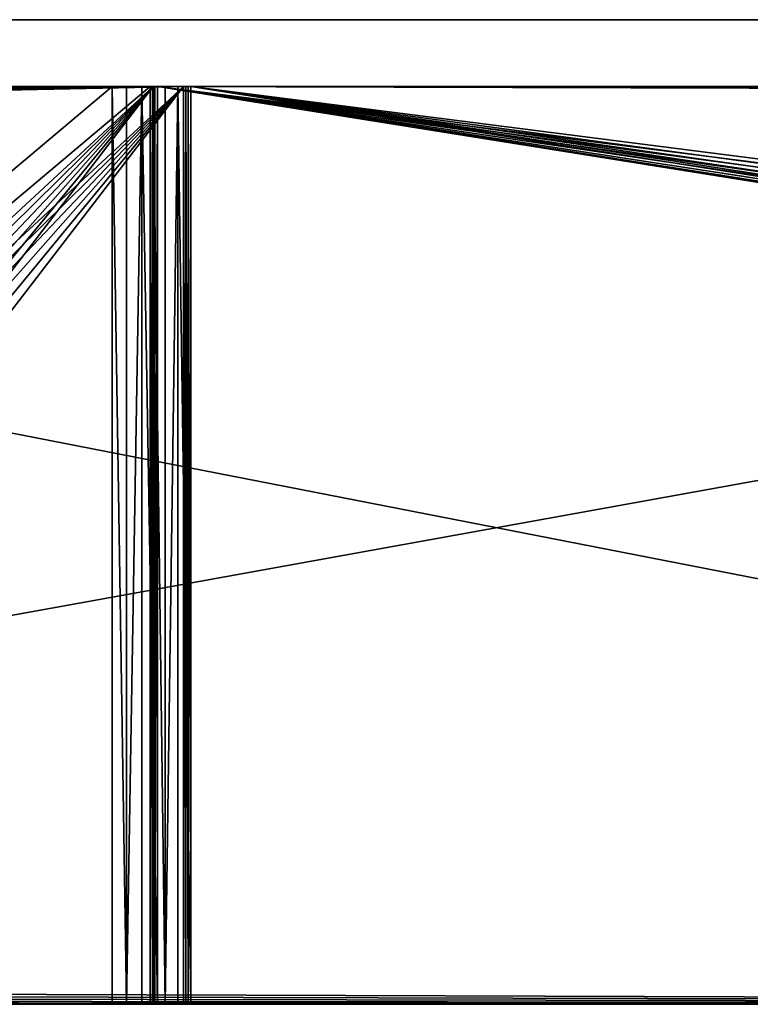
# Model space of a CAD drawing. Extents: x -49 to 1229, y -1056 to 1083.
# Tile 127 of 146: x 778 to 822, y 705 to 764. Entities that reach past the tile are written whole.
import ezdxf

# ---------------------------------------------------------------- set-up
doc = ezdxf.new("R2010")
doc.units = 0
doc.header["$LTSCALE"] = 25.4
doc.layers.get('0').update_dxf_attribs({"color": 13, "linetype": 'CONTINUOUS'})
doc.layers.add('STEEL', color=32, linetype='CONTINUOUS')
doc.layers.add('WOOD', color=32, linetype='CONTINUOUS')

# ---------------------------------------------------------------- blocks, each defined once
blk = doc.blocks.new('LVI293_01_02_05')
at = {"color": 0}
for p, q in [((272.478, 0.109, -2.539), (320.2, 24.425, -2.539)), ((272.478, 0.109, -2.539), (320.2, 24.425, -2.539)), ((322.016, 20.86, -2.539), (274.294, -3.455, -2.539)), ((322.016, 20.86, -2.539), (274.294, -3.455, -2.539)), ((312.181, 20.339, -57.539), (272.478, 0.109, -57.539)), ((312.181, 20.339, -57.539), (272.478, 0.109, -57.539)), ((274.294, -3.455, -57.539), (313.997, 16.775, -57.539)), ((274.294, -3.455, -57.539), (313.997, 16.775, -57.539)), ((-79.736, 0, -2.539), (272.024, 0, -2.539)), ((-79.736, 0, -2.539), (272.024, 0, -2.539)), ((272.024, 0, -57.539), (-70.736, 0, -57.539)), ((272.024, 0, -57.539), (-70.736, 0, -57.539)), ((272.181, 0.012, -2.539), (272.024, 0, -2.539)), ((272.024, 0, -57.539), (272.181, 0.012, -57.539)), ((272.024, 0, -2.539), (272.181, 0.012, -57.539)), ((272.024, 0, -57.539), (272.181, 0.012, -57.539)), ((272.024, 0, -2.539), (272.181, 0.012, -57.539)), ((272.181, 0.012, -2.539), (272.024, 0, -2.539)), ((272.024, 0, -2.539), (272.024, 0, -57.539)), ((272.024, 0, -57.539), (272.024, -4, -57.539)), ((272.024, -4, -2.539), (272.024, 0, -2.539)), ((272.024, -4, -2.539), (272.024, 0, -2.539)), ((272.024, 0, -57.539), (272.024, -4, -57.539)), ((272.024, 0, -2.539), (272.024, 0, -57.539)), ((272.333, 0.049, -2.539), (272.181, 0.012, -2.539)), ((272.181, 0.012, -57.539), (272.333, 0.049, -57.539)), ((272.333, 0.049, -2.539), (272.181, 0.012, -2.539)), ((272.333, 0.049, -2.539), (272.181, 0.012, -57.539)), ((272.181, 0.012, -57.539), (272.333, 0.049, -57.539)), ((272.333, 0.049, -2.539), (272.181, 0.012, -57.539)), ((272.181, 0.012, -2.539), (272.181, 0.012, -57.539)), ((272.181, 0.012, -2.539), (272.181, 0.012, -57.539)), ((272.478, 0.109, -2.539), (272.333, 0.049, -2.539)), ((272.333, 0.049, -57.539), (272.478, 0.109, -57.539)), ((272.478, 0.109, -57.539), (272.333, 0.049, -2.539)), ((272.478, 0.109, -2.539), (272.333, 0.049, -2.539)), ((272.478, 0.109, -57.539), (272.333, 0.049, -2.539)), ((272.333, 0.049, -57.539), (272.478, 0.109, -57.539)), ((272.333, 0.049, -57.539), (272.333, 0.049, -2.539)), ((272.333, 0.049, -57.539), (272.333, 0.049, -2.539)), ((272.478, 0.109, -57.539), (272.478, 0.109, -2.539)), ((274.294, -3.455, -2.539), (272.478, 0.109, -2.539)), ((272.478, 0.109, -57.539), (274.294, -3.455, -57.539)), ((272.478, 0.109, -57.539), (272.478, 0.109, -2.539)), ((274.294, -3.455, -2.539), (272.478, 0.109, -2.539)), ((272.478, 0.109, -57.539), (274.294, -3.455, -57.539)), ((273.569, -3.755, -2.539), (274.294, -3.455, -2.539)), ((274.294, -3.455, -57.539), (273.569, -3.755, -57.539)), ((274.294, -3.455, -2.539), (273.569, -3.755, -57.539)), ((274.294, -3.455, -57.539), (273.569, -3.755, -57.539)), ((274.294, -3.455, -2.539), (273.569, -3.755, -57.539)), ((273.569, -3.755, -2.539), (274.294, -3.455, -2.539)), ((274.294, -3.455, -2.539), (274.294, -3.455, -57.539)), ((274.294, -3.455, -2.539), (274.294, -3.455, -57.539)), ((272.024, -4, -2.539), (-79.736, -4, -2.539)), ((272.024, -4, -2.539), (-79.736, -4, -2.539)), ((-70.736, -4, -57.539), (272.024, -4, -57.539)), ((-70.736, -4, -57.539), (272.024, -4, -57.539)), ((272.024, -4, -2.539), (272.806, -3.938, -2.539)), ((272.806, -3.938, -57.539), (272.024, -4, -57.539)), ((272.024, -4, -57.539), (272.806, -3.938, -2.539)), ((272.024, -4, -2.539), (272.806, -3.938, -2.539)), ((272.024, -4, -57.539), (272.806, -3.938, -2.539)), ((272.806, -3.938, -57.539), (272.024, -4, -57.539)), ((272.024, -4, -57.539), (272.024, -4, -2.539)), ((272.024, -4, -57.539), (272.024, -4, -2.539)), ((272.806, -3.938, -2.539), (273.569, -3.755, -2.539)), ((273.569, -3.755, -57.539), (272.806, -3.938, -57.539)), ((273.569, -3.755, -57.539), (272.806, -3.938, -57.539)), ((273.569, -3.755, -57.539), (272.806, -3.938, -2.539)), ((272.806, -3.938, -2.539), (273.569, -3.755, -2.539)), ((273.569, -3.755, -57.539), (272.806, -3.938, -2.539)), ((272.806, -3.938, -57.539), (272.806, -3.938, -2.539)), ((272.806, -3.938, -57.539), (272.806, -3.938, -2.539)), ((273.569, -3.755, -2.539), (273.569, -3.755, -57.539)), ((273.569, -3.755, -2.539), (273.569, -3.755, -57.539))]:
    blk.add_line(p, q, dxfattribs=at)
at = {"color": 254}
mesh = blk.add_polyface(dxfattribs=at)
corners = [(272.478, 0.109, -57.539), (314.487, 21.514, -57.199), (312.181, 20.339, -57.539), (272.478, 0.109, -2.539), (316.636, 22.609, -56.2), (318.481, 23.549, -54.61), (319.897, 24.27, -52.539), (320.787, 24.724, -50.127), (321.091, 24.879, -47.539), (321.091, 24.879, -3.539), (321.061, 24.863, -3.28), (320.972, 24.818, -3.039), (320.83, 24.746, -2.832), (320.645, 24.652, -2.673), (320.431, 24.542, -2.573), (320.2, 24.425, -2.539)]
mesh.append_faces([[corners[k] for k in face] for face in [(0, 1, 2), (14, 3, 15)]], dxfattribs={"vtx0": -1, "color": 254})
mesh.append_faces([[corners[k] for k in face] for face in [(1, 3, 4), (4, 3, 5), (5, 3, 6), (6, 3, 7), (7, 3, 8), (8, 3, 9), (9, 3, 10), (10, 3, 11), (11, 3, 12), (12, 3, 13), (13, 3, 14)]], dxfattribs={"vtx0": -1, "vtx1": -1, "color": 254})
mesh.append_faces([[corners[k] for k in face] for face in [(1, 0, 3)]], dxfattribs={"vtx0": -1, "vtx2": -1, "color": 254})
mesh = blk.add_polyface(dxfattribs=at)
corners = [(274.294, -3.455, -2.539), (320.2, 24.425, -2.539), (272.478, 0.109, -2.539), (322.016, 20.86, -2.539)]
mesh.append_faces([[corners[k] for k in face] for face in [(0, 1, 2), (1, 0, 3)]], dxfattribs={"vtx0": -1, "color": 254})
mesh = blk.add_polyface(dxfattribs=at)
corners = [(316.303, 17.95, -57.199), (274.294, -3.455, -57.539), (313.997, 16.775, -57.539), (274.294, -3.455, -2.539), (318.452, 19.045, -56.2), (320.297, 19.985, -54.61), (321.713, 20.706, -52.539), (322.603, 21.16, -50.127), (322.907, 21.314, -47.539), (322.907, 21.314, -3.539), (322.877, 21.299, -3.28), (322.788, 21.254, -3.039), (322.646, 21.182, -2.832), (322.461, 21.087, -2.673), (322.247, 20.978, -2.573), (322.016, 20.86, -2.539)]
mesh.append_faces([[corners[k] for k in face] for face in [(0, 1, 2), (3, 14, 15)]], dxfattribs={"vtx0": -1, "color": 254})
mesh.append_faces([[corners[k] for k in face] for face in [(1, 0, 3)]], dxfattribs={"vtx0": -1, "vtx1": -1, "color": 254})
mesh.append_faces([[corners[k] for k in face] for face in [(3, 0, 4), (3, 4, 5), (3, 5, 6), (3, 6, 7), (3, 7, 8), (3, 8, 9), (3, 9, 10), (3, 10, 11), (3, 11, 12), (3, 12, 13), (3, 13, 14)]], dxfattribs={"vtx0": -1, "vtx2": -1, "color": 254})
mesh = blk.add_polyface(dxfattribs=at)
corners = [(312.181, 20.339, -57.539), (274.294, -3.455, -57.539), (272.478, 0.109, -57.539), (313.997, 16.775, -57.539)]
mesh.append_faces([[corners[k] for k in face] for face in [(0, 1, 2), (1, 0, 3)]], dxfattribs={"vtx0": -1, "color": 254})
mesh = blk.add_polyface(dxfattribs=at)
corners = [(-73.324, 0, -57.199), (272.024, 0, -57.539), (-70.736, 0, -57.539), (272.024, 0, -2.539), (-75.736, 0, -56.2), (-77.807, 0, -54.61), (-79.396, 0, -52.539), (-80.395, 0, -50.127), (-80.736, 0, -47.539), (-80.736, 0, -3.539), (-80.702, 0, -3.28), (-80.602, 0, -3.039), (-80.443, 0, -2.832), (-80.236, 0, -2.673), (-79.995, 0, -2.573), (-79.736, 0, -2.539)]
mesh.append_faces([[corners[k] for k in face] for face in [(0, 1, 2), (3, 14, 15)]], dxfattribs={"vtx0": -1, "color": 254})
mesh.append_faces([[corners[k] for k in face] for face in [(1, 0, 3)]], dxfattribs={"vtx0": -1, "vtx1": -1, "color": 254})
mesh.append_faces([[corners[k] for k in face] for face in [(3, 0, 4), (3, 4, 5), (3, 5, 6), (3, 6, 7), (3, 7, 8), (3, 8, 9), (3, 9, 10), (3, 10, 11), (3, 11, 12), (3, 12, 13), (3, 13, 14)]], dxfattribs={"vtx0": -1, "vtx2": -1, "color": 254})
mesh = blk.add_polyface(dxfattribs=at)
corners = [(272.024, -4, -2.539), (-79.736, 0, -2.539), (-79.736, -4, -2.539), (272.024, 0, -2.539)]
mesh.append_faces([[corners[k] for k in face] for face in [(0, 1, 2), (1, 0, 3)]], dxfattribs={"vtx0": -1, "color": 254})
mesh = blk.add_polyface(dxfattribs=at)
corners = [(272.024, 0, -57.539), (-70.736, -4, -57.539), (-70.736, 0, -57.539), (272.024, -4, -57.539)]
mesh.append_faces([[corners[k] for k in face] for face in [(0, 1, 2), (1, 0, 3)]], dxfattribs={"vtx0": -1, "color": 254})
mesh = blk.add_polyface(dxfattribs=at)
corners = [(272.806, -3.938, -2.539), (272.024, 0, -2.539), (272.024, -4, -2.539), (272.181, 0.012, -2.539), (272.333, 0.049, -2.539), (272.478, 0.109, -2.539), (274.294, -3.455, -2.539), (273.569, -3.755, -2.539)]
mesh.append_faces([[corners[k] for k in face] for face in [(0, 1, 2), (6, 0, 7)]], dxfattribs={"vtx0": -1, "color": 254})
mesh.append_faces([[corners[k] for k in face] for face in [(1, 0, 3), (3, 0, 4), (4, 0, 5), (5, 0, 6)]], dxfattribs={"vtx0": -1, "vtx1": -1, "color": 254})
mesh = blk.add_polyface(dxfattribs=at)
corners = [(272.181, 0.012, -57.539), (272.024, -4, -57.539), (272.024, 0, -57.539), (272.806, -3.938, -57.539), (272.333, 0.049, -57.539), (272.478, 0.109, -57.539), (274.294, -3.455, -57.539), (273.569, -3.755, -57.539)]
mesh.append_faces([[corners[k] for k in face] for face in [(0, 1, 2), (3, 6, 7)]], dxfattribs={"vtx0": -1, "color": 254})
mesh.append_faces([[corners[k] for k in face] for face in [(1, 0, 3)]], dxfattribs={"vtx0": -1, "vtx1": -1, "color": 254})
mesh.append_faces([[corners[k] for k in face] for face in [(3, 0, 4), (3, 4, 5), (3, 5, 6)]], dxfattribs={"vtx0": -1, "vtx2": -1, "color": 254})
mesh = blk.add_polyface(dxfattribs=at)
corners = [(272.024, 0, -2.539), (272.181, 0.012, -57.539), (272.024, 0, -57.539)]
mesh.append_faces([[corners[k] for k in face] for face in [(0, 1, 2)]], dxfattribs={"color": 254})
mesh = blk.add_polyface(dxfattribs=at)
corners = [(272.181, 0.012, -2.539), (272.181, 0.012, -57.539), (272.024, 0, -2.539)]
mesh.append_faces([[corners[k] for k in face] for face in [(0, 1, 2)]], dxfattribs={"color": 254})
mesh = blk.add_polyface(dxfattribs=at)
corners = [(272.333, 0.049, -2.539), (272.181, 0.012, -57.539), (272.181, 0.012, -2.539)]
mesh.append_faces([[corners[k] for k in face] for face in [(0, 1, 2)]], dxfattribs={"color": 254})
mesh = blk.add_polyface(dxfattribs=at)
corners = [(272.333, 0.049, -2.539), (272.333, 0.049, -57.539), (272.181, 0.012, -57.539)]
mesh.append_faces([[corners[k] for k in face] for face in [(0, 1, 2)]], dxfattribs={"color": 254})
mesh = blk.add_polyface(dxfattribs=at)
corners = [(272.478, 0.109, -2.539), (272.478, 0.109, -57.539), (272.333, 0.049, -2.539)]
mesh.append_faces([[corners[k] for k in face] for face in [(0, 1, 2)]], dxfattribs={"color": 254})
mesh = blk.add_polyface(dxfattribs=at)
corners = [(272.333, 0.049, -2.539), (272.478, 0.109, -57.539), (272.333, 0.049, -57.539)]
mesh.append_faces([[corners[k] for k in face] for face in [(0, 1, 2)]], dxfattribs={"color": 254})
mesh = blk.add_polyface(dxfattribs=at)
corners = [(274.294, -3.455, -2.539), (273.569, -3.755, -57.539), (274.294, -3.455, -57.539)]
mesh.append_faces([[corners[k] for k in face] for face in [(0, 1, 2)]], dxfattribs={"color": 254})
mesh = blk.add_polyface(dxfattribs=at)
corners = [(274.294, -3.455, -2.539), (273.569, -3.755, -2.539), (273.569, -3.755, -57.539)]
mesh.append_faces([[corners[k] for k in face] for face in [(0, 1, 2)]], dxfattribs={"color": 254})
mesh = blk.add_polyface(dxfattribs=at)
corners = [(272.024, -4, -57.539), (-73.324, -4, -57.199), (-70.736, -4, -57.539), (272.024, -4, -2.539), (-75.736, -4, -56.2), (-77.807, -4, -54.61), (-79.396, -4, -52.539), (-80.395, -4, -50.127), (-80.736, -4, -47.539), (-80.736, -4, -3.539), (-80.702, -4, -3.28), (-80.602, -4, -3.039), (-80.443, -4, -2.832), (-80.236, -4, -2.673), (-79.995, -4, -2.573), (-79.736, -4, -2.539)]
mesh.append_faces([[corners[k] for k in face] for face in [(0, 1, 2), (14, 3, 15)]], dxfattribs={"vtx0": -1, "color": 254})
mesh.append_faces([[corners[k] for k in face] for face in [(1, 3, 4), (4, 3, 5), (5, 3, 6), (6, 3, 7), (7, 3, 8), (8, 3, 9), (9, 3, 10), (10, 3, 11), (11, 3, 12), (12, 3, 13), (13, 3, 14)]], dxfattribs={"vtx0": -1, "vtx1": -1, "color": 254})
mesh.append_faces([[corners[k] for k in face] for face in [(1, 0, 3)]], dxfattribs={"vtx0": -1, "vtx2": -1, "color": 254})
mesh = blk.add_polyface(dxfattribs=at)
corners = [(272.024, -4, -2.539), (272.024, -4, -57.539), (272.806, -3.938, -2.539)]
mesh.append_faces([[corners[k] for k in face] for face in [(0, 1, 2)]], dxfattribs={"color": 254})
mesh = blk.add_polyface(dxfattribs=at)
corners = [(272.806, -3.938, -2.539), (272.024, -4, -57.539), (272.806, -3.938, -57.539)]
mesh.append_faces([[corners[k] for k in face] for face in [(0, 1, 2)]], dxfattribs={"color": 254})
mesh = blk.add_polyface(dxfattribs=at)
corners = [(272.806, -3.938, -2.539), (272.806, -3.938, -57.539), (273.569, -3.755, -57.539)]
mesh.append_faces([[corners[k] for k in face] for face in [(0, 1, 2)]], dxfattribs={"color": 254})
mesh = blk.add_polyface(dxfattribs=at)
corners = [(272.806, -3.938, -2.539), (273.569, -3.755, -57.539), (273.569, -3.755, -2.539)]
mesh.append_faces([[corners[k] for k in face] for face in [(0, 1, 2)]], dxfattribs={"color": 254})
blk = doc.blocks.new('LVI293_01_02')
at = {"layer": 'STEEL', "color": 0}
blk.add_blockref('LVI293_01_02_05', (8.858, -14.245, 1488.619), dxfattribs=at)
blk = doc.blocks.new('LVI293_01_01_03')
at = {"color": 252}
mesh = blk.add_polyface(dxfattribs=at)
corners = [(-4, -2.024, 14.99), (-4, -8.897, -33.222), (-4, -9.789, 16.012), (-4, -7.988, -28.305), (-4, 10.696, -31.759), (-4, 5.211, 11.993), (-4, 11.424, 7.225), (-4, -8.897, -1036.653), (-4, -2.024, -1084.864), (-4, -9.789, -1085.886), (-4, -7.988, -1041.569), (-4, 10.696, -1038.115), (-4, 5.211, -1081.867), (-4, 11.424, -1077.1), (-4, -19.015, -629.139), (-4, -20.289, -968.99), (-4, -20.946, -630.322), (-4, -14.289, -968.99), (-4, -16.868, -628.421), (-4, 23.415, -739.649), (-4, 32.862, -712.971), (-4, 48.068, -689.103), (-4, 68.253, -669.266), (-4, 92.384, -654.479), (-4, 203.822, -597.707), (-4, 359.105, -544.698), (-4, -14.289, -990.99), (-4, 20.211, -767.768), (-4, 9.787, -1033.199), (-4, 16.192, -1070.886), (-4, 19.189, -1063.651), (-4, 20.211, -1055.886), (-4, 119.222, -645.499), (-4, 208.822, -597.707), (-4, 208.822, -616.707), (-4, -20.946, -439.552), (-4, -20.289, -100.884), (-4, -19.015, -440.735), (-4, -20.289, -78.884), (-4, -14.289, -100.884), (-4, -16.868, -441.453), (-4, 23.415, -330.225), (-4, 32.862, -356.903), (-4, 48.068, -380.772), (-4, 68.253, -400.608), (-4, 92.384, -415.395), (-4, 203.822, -472.167), (-4, 359.105, -525.176), (-4, -14.289, -78.884), (-4, 20.211, -302.107), (-4, 9.787, -36.676), (-4, 16.192, 1.012), (-4, 19.189, -6.223), (-4, 20.211, -13.988), (-4, 119.222, -424.375), (-4, 203.822, -453.167), (-4, 208.822, -472.167), (-4, -24.789, 15.012), (-4, -24.533, -433.921), (-4, -24.789, -431.672), (-4, -24.755, 15.271), (-4, -24.655, 15.512), (-4, -24.496, 15.719), (-4, -23.777, -436.056), (-4, -24.289, 15.878), (-4, -24.048, 15.978), (-4, -23.789, 16.012), (-4, -22.56, -437.965), (-4, -24.533, -635.953), (-4, -24.789, -1084.886), (-4, -24.789, -638.202), (-4, -24.755, -1085.145), (-4, -24.655, -1085.386), (-4, -24.496, -1085.594), (-4, -23.777, -633.819), (-4, -24.289, -1085.752), (-4, -24.048, -1085.852), (-4, -23.789, -1085.886), (-4, -20.289, -990.99), (-4, -22.56, -631.909), (-4, 365.128, -518.049), (-4, 366.259, -531.334), (-4, 365.102, -529.172), (-4, 386.647, -522.623), (-4, 366.856, -533.711), (-4, 366.856, -536.163), (-4, 208.822, -453.167), (-4, 402.95, -484.683), (-4, 366.375, -512.18), (-4, 361.414, -525.998), (-4, 363.454, -527.358), (-4, 387.895, -516.754), (-4, 387.895, -553.12), (-4, 402.95, -585.191), (-4, 203.822, -616.707), (-4, 366.375, -557.694), (-4, 361.414, -543.876), (-4, 365.128, -551.826), (-4, 363.454, -542.517), (-4, 365.102, -540.702), (-4, 409.557, -486.894), (-4, 409.557, -582.98), (-4, 415.498, -579.34), (-4, 415.498, -490.535), (-4, 420.468, -574.456), (-4, 420.468, -495.419), (-4, 424.212, -568.579), (-4, 424.212, -501.295), (-4, 426.538, -562.011), (-4, 426.538, -507.863), (-4, 427.327, -555.088), (-4, 427.327, -514.786), (-4, 366.259, -538.541), (-4, 386.647, -547.252)]
mesh.append_faces([[corners[k] for k in face] for face in [(30, 27, 31), (49, 52, 53), (57, 58, 59), (68, 69, 70), (110, 109, 111)]], dxfattribs={"vtx0": -1, "color": 252})
mesh.append_faces([[corners[k] for k in face] for face in [(0, 1, 2), (1, 0, 3), (3, 0, 4), (8, 11, 12), (12, 11, 13), (14, 15, 16), (15, 14, 17), (19, 18, 20), (20, 18, 21), (21, 18, 22), (22, 18, 23), (17, 19, 26), (7, 27, 28), (28, 27, 11), (13, 27, 29), (29, 27, 30), (23, 24, 32), (24, 25, 33), (33, 25, 34), (35, 36, 37), (36, 35, 38), (37, 39, 40), (40, 46, 47), (41, 48, 49), (46, 54, 55), (58, 62, 63), (63, 38, 67), (67, 38, 35), (38, 2, 48), (69, 68, 71), (71, 68, 72), (72, 68, 73), (73, 74, 75), (75, 74, 76), (76, 74, 77), (77, 78, 9), (78, 16, 15), (81, 83, 84), (84, 83, 85), (86, 87, 56), (47, 88, 89), (89, 80, 90), (90, 80, 82), (88, 87, 91), (32, 34, 93), (34, 32, 94), (94, 32, 24), (95, 96, 97), (93, 100, 101), (101, 100, 102), (102, 103, 104), (104, 105, 106), (106, 107, 108), (108, 109, 110), (112, 97, 99), (97, 112, 113), (113, 91, 92)]], dxfattribs={"vtx0": -1, "vtx1": -1, "color": 252})
mesh.append_faces([[corners[k] for k in face] for face in [(17, 18, 19), (23, 18, 24), (26, 27, 7), (26, 7, 9), (11, 27, 13), (40, 39, 41), (40, 45, 46), (49, 48, 1), (1, 48, 2), (49, 4, 6), (63, 66, 38), (77, 74, 78), (56, 87, 88), (56, 88, 47), (91, 87, 92), (93, 34, 95), (95, 34, 25), (93, 92, 87), (113, 85, 83)]], dxfattribs={"vtx0": -1, "vtx1": -1, "vtx2": -1, "color": 252})
mesh.append_faces([[corners[k] for k in face] for face in [(4, 0, 5), (4, 5, 6), (7, 8, 9), (8, 7, 10), (8, 10, 11), (17, 14, 18), (24, 18, 25), (26, 19, 27), (37, 36, 39), (40, 41, 42), (40, 42, 43), (40, 43, 44), (40, 44, 45), (41, 39, 48), (49, 1, 50), (49, 50, 4), (49, 6, 51), (49, 51, 52), (46, 45, 54), (47, 46, 56), (58, 57, 60), (58, 60, 61), (58, 61, 62), (63, 62, 64), (63, 64, 65), (63, 65, 66), (38, 66, 2), (73, 68, 74), (78, 74, 79), (78, 79, 16), (9, 78, 26), (80, 81, 82), (81, 80, 83), (54, 86, 55), (86, 54, 87), (89, 88, 80), (95, 25, 96), (97, 96, 98), (97, 98, 99), (93, 95, 92), (93, 87, 100), (102, 100, 103), (104, 103, 105), (106, 105, 107), (108, 107, 109), (113, 112, 85), (113, 83, 91)]], dxfattribs={"vtx0": -1, "vtx2": -1, "color": 252})
mesh = blk.add_polyface(dxfattribs=at)
corners = [(0, -2.024, -1084.864), (0, -8.897, -1036.653), (0, -9.789, -1085.886), (0, -7.988, -1041.569), (0, 10.696, -1038.115), (0, 5.211, -1081.867), (0, 11.424, -1077.1), (0, -8.897, -33.222), (0, -2.024, 14.99), (0, -9.789, 16.012), (0, -7.988, -28.305), (0, 10.696, -31.759), (0, 5.211, 11.993), (0, 11.424, 7.225), (0, -19.015, -440.735), (0, -20.289, -100.884), (0, -20.946, -439.552), (0, -14.289, -100.884), (0, -16.868, -441.453), (0, 23.415, -330.225), (0, 32.862, -356.903), (0, 48.068, -380.772), (0, 68.253, -400.608), (0, 92.384, -415.395), (0, 203.822, -472.167), (0, 359.105, -525.176), (0, -14.289, -78.884), (0, 20.211, -302.107), (0, 9.787, -36.676), (0, 16.192, 1.012), (0, 19.189, -6.223), (0, 20.211, -13.988), (0, 119.222, -424.375), (0, 208.822, -472.167), (0, 208.822, -453.167), (0, -20.946, -630.322), (0, -20.289, -968.99), (0, -19.015, -629.139), (0, -20.289, -990.99), (0, -14.289, -968.99), (0, -16.868, -628.421), (0, 23.415, -739.649), (0, 32.862, -712.971), (0, 48.068, -689.103), (0, 68.253, -669.266), (0, 92.384, -654.479), (0, 203.822, -597.707), (0, 359.105, -544.698), (0, -14.289, -990.99), (0, 20.211, -767.768), (0, 9.787, -1033.199), (0, 16.192, -1070.886), (0, 19.189, -1063.651), (0, 20.211, -1055.886), (0, 119.222, -645.499), (0, 203.822, -616.707), (0, 208.822, -597.707), (0, -24.789, -1084.886), (0, -24.533, -635.953), (0, -24.789, -638.202), (0, -24.755, -1085.145), (0, -24.655, -1085.386), (0, -24.496, -1085.594), (0, -23.777, -633.819), (0, -24.289, -1085.752), (0, -24.048, -1085.852), (0, -23.789, -1085.886), (0, -22.56, -631.909), (0, -24.533, -433.921), (0, -24.789, 15.012), (0, -24.789, -431.672), (0, -24.755, 15.271), (0, -24.655, 15.512), (0, -24.496, 15.719), (0, -23.777, -436.056), (0, -24.289, 15.878), (0, -24.048, 15.978), (0, -23.789, 16.012), (0, -20.289, -78.884), (0, -22.56, -437.965), (0, 365.128, -551.826), (0, 366.259, -538.541), (0, 365.102, -540.702), (0, 386.647, -547.252), (0, 366.856, -536.163), (0, 366.856, -533.711), (0, 208.822, -616.707), (0, 402.95, -585.191), (0, 366.375, -557.694), (0, 361.414, -543.876), (0, 363.454, -542.517), (0, 387.895, -553.12), (0, 387.895, -516.754), (0, 402.95, -484.683), (0, 203.822, -453.167), (0, 366.375, -512.18), (0, 361.414, -525.998), (0, 365.128, -518.049), (0, 363.454, -527.358), (0, 365.102, -529.172), (0, 409.557, -582.98), (0, 409.557, -486.894), (0, 415.498, -579.34), (0, 415.498, -490.535), (0, 420.468, -574.456), (0, 420.468, -495.419), (0, 424.212, -568.579), (0, 424.212, -501.295), (0, 426.538, -562.011), (0, 426.538, -507.863), (0, 427.327, -555.088), (0, 427.327, -514.786), (0, 366.259, -531.334), (0, 386.647, -522.623)]
mesh.append_faces([[corners[k] for k in face] for face in [(30, 27, 31), (49, 52, 53), (57, 58, 59), (68, 69, 70), (109, 110, 111)]], dxfattribs={"vtx0": -1, "color": 252})
mesh.append_faces([[corners[k] for k in face] for face in [(0, 1, 2), (1, 0, 3), (3, 0, 4), (8, 11, 12), (12, 11, 13), (14, 15, 16), (15, 14, 17), (19, 18, 20), (20, 18, 21), (21, 18, 22), (22, 18, 23), (17, 19, 26), (7, 27, 28), (28, 27, 11), (13, 27, 29), (29, 27, 30), (23, 24, 32), (24, 25, 33), (33, 25, 34), (35, 36, 37), (36, 35, 38), (37, 39, 40), (40, 46, 47), (41, 48, 49), (46, 54, 55), (58, 62, 63), (63, 38, 67), (67, 38, 35), (38, 2, 48), (69, 68, 71), (71, 68, 72), (72, 68, 73), (73, 74, 75), (75, 74, 76), (76, 74, 77), (77, 78, 9), (78, 16, 15), (81, 83, 84), (84, 83, 85), (86, 87, 56), (47, 88, 89), (89, 80, 90), (90, 80, 82), (88, 87, 91), (32, 34, 93), (34, 32, 94), (94, 32, 24), (95, 96, 97), (93, 100, 101), (101, 102, 103), (103, 104, 105), (105, 106, 107), (107, 108, 109), (112, 97, 99), (97, 112, 113), (113, 91, 92)]], dxfattribs={"vtx0": -1, "vtx1": -1, "color": 252})
mesh.append_faces([[corners[k] for k in face] for face in [(17, 18, 19), (23, 18, 24), (26, 27, 7), (26, 7, 9), (11, 27, 13), (40, 39, 41), (40, 45, 46), (49, 48, 1), (1, 48, 2), (49, 4, 6), (63, 66, 38), (77, 74, 78), (56, 87, 88), (56, 88, 47), (91, 87, 92), (93, 34, 95), (95, 34, 25), (93, 92, 87), (113, 85, 83)]], dxfattribs={"vtx0": -1, "vtx1": -1, "vtx2": -1, "color": 252})
mesh.append_faces([[corners[k] for k in face] for face in [(4, 0, 5), (4, 5, 6), (7, 8, 9), (8, 7, 10), (8, 10, 11), (17, 14, 18), (24, 18, 25), (26, 19, 27), (37, 36, 39), (40, 41, 42), (40, 42, 43), (40, 43, 44), (40, 44, 45), (41, 39, 48), (49, 1, 50), (49, 50, 4), (49, 6, 51), (49, 51, 52), (46, 45, 54), (47, 46, 56), (58, 57, 60), (58, 60, 61), (58, 61, 62), (63, 62, 64), (63, 64, 65), (63, 65, 66), (38, 66, 2), (73, 68, 74), (78, 74, 79), (78, 79, 16), (9, 78, 26), (80, 81, 82), (81, 80, 83), (54, 86, 55), (86, 54, 87), (89, 88, 80), (95, 25, 96), (97, 96, 98), (97, 98, 99), (93, 95, 92), (93, 87, 100), (101, 100, 102), (103, 102, 104), (105, 104, 106), (107, 106, 108), (109, 108, 110), (113, 112, 85), (113, 83, 91)]], dxfattribs={"vtx0": -1, "vtx2": -1, "color": 252})
blk = doc.blocks.new('LVI293_01_01_07')
at = {"color": 0}
for p, q in [((339.831, 33.408, -53.539), (274.478, 0.109, -53.539)), ((339.831, 33.408, -53.539), (274.478, 0.109, -53.539)), ((276.748, -4.346, -53.539), (342.101, 28.953, -53.539)), ((276.748, -4.346, -53.539), (342.101, 28.953, -53.539)), ((274.024, 0, -53.539), (-70.736, 0, -53.539)), ((274.024, 0, -53.539), (-70.736, 0, -53.539)), ((274.024, 0, -53.539), (274.181, 0.012, -53.539)), ((274.024, 0, 1.461), (274.181, 0.012, -53.539)), ((274.024, 0, -53.539), (274.181, 0.012, -53.539)), ((274.024, 0, 1.461), (274.181, 0.012, -53.539)), ((274.024, 0, 1.461), (274.024, 0, -53.539)), ((274.024, 0, -53.539), (274.024, -5, -53.539)), ((274.024, 0, -53.539), (274.024, -5, -53.539)), ((274.024, 0, 1.461), (274.024, 0, -53.539)), ((274.181, 0.012, -53.539), (274.333, 0.049, -53.539)), ((274.333, 0.049, 1.461), (274.181, 0.012, -53.539)), ((274.181, 0.012, -53.539), (274.333, 0.049, -53.539)), ((274.333, 0.049, 1.461), (274.181, 0.012, -53.539)), ((274.181, 0.012, 1.461), (274.181, 0.012, -53.539)), ((274.181, 0.012, 1.461), (274.181, 0.012, -53.539)), ((274.333, 0.049, -53.539), (274.478, 0.109, -53.539)), ((274.478, 0.109, -53.539), (274.333, 0.049, 1.461)), ((274.478, 0.109, -53.539), (274.333, 0.049, 1.461)), ((274.333, 0.049, -53.539), (274.478, 0.109, -53.539)), ((274.333, 0.049, -53.539), (274.333, 0.049, 1.461)), ((274.333, 0.049, -53.539), (274.333, 0.049, 1.461)), ((274.478, 0.109, -53.539), (274.478, 0.109, 1.461)), ((276.748, -4.346, -53.539), (274.478, 0.109, -53.539)), ((276.748, -4.346, -53.539), (274.478, 0.109, -53.539)), ((274.478, 0.109, -53.539), (274.478, 0.109, 1.461)), ((275.878, -4.706, -53.539), (274.963, -4.926, -53.539)), ((275.878, -4.706, -53.539), (274.963, -4.926, -53.539)), ((275.878, -4.706, -53.539), (274.963, -4.926, 1.461)), ((275.878, -4.706, -53.539), (274.963, -4.926, 1.461)), ((276.748, -4.346, -53.539), (275.878, -4.706, -53.539)), ((276.748, -4.346, 1.461), (275.878, -4.706, -53.539)), ((276.748, -4.346, -53.539), (275.878, -4.706, -53.539)), ((276.748, -4.346, 1.461), (275.878, -4.706, -53.539)), ((275.878, -4.706, 1.461), (275.878, -4.706, -53.539)), ((275.878, -4.706, 1.461), (275.878, -4.706, -53.539)), ((276.748, -4.346, 1.461), (276.748, -4.346, -53.539)), ((276.748, -4.346, 1.461), (276.748, -4.346, -53.539)), ((-70.736, -5, -53.539), (274.024, -5, -53.539)), ((-70.736, -5, -53.539), (274.024, -5, -53.539)), ((274.963, -4.926, -53.539), (274.024, -5, -53.539)), ((274.024, -5, -53.539), (274.963, -4.926, 1.461)), ((274.024, -5, -53.539), (274.963, -4.926, 1.461)), ((274.963, -4.926, -53.539), (274.024, -5, -53.539)), ((274.024, -5, -53.539), (274.024, -5, 1.461)), ((274.024, -5, -53.539), (274.024, -5, 1.461)), ((274.963, -4.926, -53.539), (274.963, -4.926, 1.461)), ((274.963, -4.926, -53.539), (274.963, -4.926, 1.461))]:
    blk.add_line(p, q, dxfattribs=at)
at = {"color": 252}
mesh = blk.add_polyface(dxfattribs=at)
corners = [(274.478, 0.109, 1.461), (339.831, 33.408, -53.539), (274.478, 0.109, -53.539), (339.831, 33.408, 1.461)]
mesh.append_faces([[corners[k] for k in face] for face in [(0, 1, 2), (1, 0, 3)]], dxfattribs={"vtx0": -1, "color": 252})
mesh = blk.add_polyface(dxfattribs=at)
corners = [(339.831, 33.408, -53.539), (276.748, -4.346, -53.539), (274.478, 0.109, -53.539), (342.101, 28.953, -53.539)]
mesh.append_faces([[corners[k] for k in face] for face in [(0, 1, 2), (1, 0, 3)]], dxfattribs={"vtx0": -1, "color": 252})
mesh = blk.add_polyface(dxfattribs=at)
corners = [(342.101, 28.953, -53.539), (276.748, -4.346, 1.461), (276.748, -4.346, -53.539), (342.101, 28.953, 1.461)]
mesh.append_faces([[corners[k] for k in face] for face in [(0, 1, 2), (1, 0, 3)]], dxfattribs={"vtx0": -1, "color": 252})
mesh = blk.add_polyface(dxfattribs=at)
corners = [(-70.736, 0, -53.539), (274.024, 0, 1.461), (274.024, 0, -53.539), (-73.324, 0, -53.199), (-75.736, 0, -52.2), (-77.807, 0, -50.61), (-79.396, 0, -48.539), (-80.395, 0, -46.127), (-80.736, 0, -43.539), (-80.736, 0, 0.461), (-80.702, 0, 0.72), (-80.602, 0, 0.961), (-80.443, 0, 1.168), (-80.236, 0, 1.327), (-79.995, 0, 1.427), (-79.736, 0, 1.461), (15.428, 0, 1.461), (35.428, 0, 1.461), (15.428, 0, 4.461), (35.428, 0, 4.461), (15.462, 0, 4.72), (35.393, 0, 4.72), (15.561, 0, 4.961), (35.294, 0, 4.961), (15.72, 0, 5.168), (35.135, 0, 5.168), (15.928, 0, 5.327), (34.928, 0, 5.327), (16.169, 0, 5.427), (34.686, 0, 5.427), (16.428, 0, 5.461), (34.428, 0, 5.461)]
mesh.append_faces([[corners[k] for k in face] for face in [(0, 1, 2), (29, 30, 31)]], dxfattribs={"vtx0": -1, "color": 252})
mesh.append_faces([[corners[k] for k in face] for face in [(1, 16, 17), (17, 18, 19), (19, 20, 21), (21, 22, 23), (23, 24, 25), (25, 26, 27), (27, 28, 29)]], dxfattribs={"vtx0": -1, "vtx1": -1, "color": 252})
mesh.append_faces([[corners[k] for k in face] for face in [(1, 0, 3), (1, 3, 4), (1, 4, 5), (1, 5, 6), (1, 6, 7), (1, 7, 8), (1, 8, 9), (1, 9, 10), (1, 10, 11), (1, 11, 12), (1, 12, 13), (1, 13, 14), (1, 14, 15), (1, 15, 16), (17, 16, 18), (19, 18, 20), (21, 20, 22), (23, 22, 24), (25, 24, 26), (27, 26, 28), (29, 28, 30)]], dxfattribs={"vtx0": -1, "vtx2": -1, "color": 252})
mesh = blk.add_polyface(dxfattribs=at)
corners = [(274.024, 0, -53.539), (-70.736, -5, -53.539), (-70.736, 0, -53.539), (274.024, -5, -53.539)]
mesh.append_faces([[corners[k] for k in face] for face in [(0, 1, 2), (1, 0, 3)]], dxfattribs={"vtx0": -1, "color": 252})
mesh = blk.add_polyface(dxfattribs=at)
corners = [(274.181, 0.012, -53.539), (274.024, -5, -53.539), (274.024, 0, -53.539), (274.963, -4.926, -53.539), (274.333, 0.049, -53.539), (274.478, 0.109, -53.539), (276.748, -4.346, -53.539), (275.878, -4.706, -53.539)]
mesh.append_faces([[corners[k] for k in face] for face in [(0, 1, 2), (3, 6, 7)]], dxfattribs={"vtx0": -1, "color": 252})
mesh.append_faces([[corners[k] for k in face] for face in [(1, 0, 3)]], dxfattribs={"vtx0": -1, "vtx1": -1, "color": 252})
mesh.append_faces([[corners[k] for k in face] for face in [(3, 0, 4), (3, 4, 5), (3, 5, 6)]], dxfattribs={"vtx0": -1, "vtx2": -1, "color": 252})
mesh = blk.add_polyface(dxfattribs=at)
corners = [(274.024, 0, 1.461), (274.181, 0.012, -53.539), (274.024, 0, -53.539)]
mesh.append_faces([[corners[k] for k in face] for face in [(0, 1, 2)]], dxfattribs={"color": 252})
mesh = blk.add_polyface(dxfattribs=at)
corners = [(274.181, 0.012, 1.461), (274.181, 0.012, -53.539), (274.024, 0, 1.461)]
mesh.append_faces([[corners[k] for k in face] for face in [(0, 1, 2)]], dxfattribs={"color": 252})
mesh = blk.add_polyface(dxfattribs=at)
corners = [(274.333, 0.049, 1.461), (274.181, 0.012, -53.539), (274.181, 0.012, 1.461)]
mesh.append_faces([[corners[k] for k in face] for face in [(0, 1, 2)]], dxfattribs={"color": 252})
mesh = blk.add_polyface(dxfattribs=at)
corners = [(274.333, 0.049, 1.461), (274.333, 0.049, -53.539), (274.181, 0.012, -53.539)]
mesh.append_faces([[corners[k] for k in face] for face in [(0, 1, 2)]], dxfattribs={"color": 252})
mesh = blk.add_polyface(dxfattribs=at)
corners = [(274.478, 0.109, 1.461), (274.478, 0.109, -53.539), (274.333, 0.049, 1.461)]
mesh.append_faces([[corners[k] for k in face] for face in [(0, 1, 2)]], dxfattribs={"color": 252})
mesh = blk.add_polyface(dxfattribs=at)
corners = [(274.333, 0.049, 1.461), (274.478, 0.109, -53.539), (274.333, 0.049, -53.539)]
mesh.append_faces([[corners[k] for k in face] for face in [(0, 1, 2)]], dxfattribs={"color": 252})
mesh = blk.add_polyface(dxfattribs=at)
corners = [(274.963, -4.926, 1.461), (274.963, -4.926, -53.539), (275.878, -4.706, -53.539)]
mesh.append_faces([[corners[k] for k in face] for face in [(0, 1, 2)]], dxfattribs={"color": 252})
mesh = blk.add_polyface(dxfattribs=at)
corners = [(274.963, -4.926, 1.461), (275.878, -4.706, -53.539), (275.878, -4.706, 1.461)]
mesh.append_faces([[corners[k] for k in face] for face in [(0, 1, 2)]], dxfattribs={"color": 252})
mesh = blk.add_polyface(dxfattribs=at)
corners = [(276.748, -4.346, 1.461), (275.878, -4.706, -53.539), (276.748, -4.346, -53.539)]
mesh.append_faces([[corners[k] for k in face] for face in [(0, 1, 2)]], dxfattribs={"color": 252})
mesh = blk.add_polyface(dxfattribs=at)
corners = [(275.878, -4.706, 1.461), (275.878, -4.706, -53.539), (276.748, -4.346, 1.461)]
mesh.append_faces([[corners[k] for k in face] for face in [(0, 1, 2)]], dxfattribs={"color": 252})
mesh = blk.add_polyface(dxfattribs=at)
corners = [(35.428, -5, 1.461), (15.428, -5, 1.461), (274.024, -5, 1.461), (15.428, -5, 4.461), (35.428, -5, 4.461), (15.462, -5, 4.72), (35.393, -5, 4.72), (15.561, -5, 4.961), (35.294, -5, 4.961), (15.72, -5, 5.168), (35.135, -5, 5.168), (15.928, -5, 5.327), (34.928, -5, 5.327), (16.169, -5, 5.427), (34.686, -5, 5.427), (16.428, -5, 5.461), (34.428, -5, 5.461), (-70.736, -5, -53.539), (274.024, -5, -53.539), (-73.324, -5, -53.199), (-75.736, -5, -52.2), (-77.807, -5, -50.61), (-79.396, -5, -48.539), (-80.395, -5, -46.127), (-80.736, -5, -43.539), (-80.736, -5, 0.461), (-80.702, -5, 0.72), (-80.602, -5, 0.961), (-80.443, -5, 1.168), (-80.236, -5, 1.327), (-79.995, -5, 1.427), (-79.736, -5, 1.461)]
mesh.append_faces([[corners[k] for k in face] for face in [(15, 14, 16), (2, 17, 18)]], dxfattribs={"vtx0": -1, "color": 252})
mesh.append_faces([[corners[k] for k in face] for face in [(0, 1, 2), (1, 0, 3), (3, 4, 5), (5, 6, 7), (7, 8, 9), (9, 10, 11), (11, 12, 13), (13, 14, 15), (17, 2, 19), (19, 2, 20), (20, 2, 21), (21, 2, 22), (22, 2, 23), (23, 2, 24), (24, 2, 25), (25, 2, 26), (26, 2, 27), (27, 2, 28), (28, 2, 29), (29, 2, 30), (30, 2, 31), (31, 2, 1)]], dxfattribs={"vtx0": -1, "vtx1": -1, "color": 252})
mesh.append_faces([[corners[k] for k in face] for face in [(3, 0, 4), (5, 4, 6), (7, 6, 8), (9, 8, 10), (11, 10, 12), (13, 12, 14)]], dxfattribs={"vtx0": -1, "vtx2": -1, "color": 252})
mesh = blk.add_polyface(dxfattribs=at)
corners = [(274.963, -4.926, 1.461), (274.024, -5, 1.461), (274.024, -5, -53.539)]
mesh.append_faces([[corners[k] for k in face] for face in [(0, 1, 2)]], dxfattribs={"color": 252})
mesh = blk.add_polyface(dxfattribs=at)
corners = [(274.963, -4.926, 1.461), (274.024, -5, -53.539), (274.963, -4.926, -53.539)]
mesh.append_faces([[corners[k] for k in face] for face in [(0, 1, 2)]], dxfattribs={"color": 252})
blk = doc.blocks.new('LVI293_01_01_08')
at = {"color": 0}
for p, q in [((-8.469, -17.305, 55), (289.342, -11.421, 55)), ((-8.469, -17.305, 55), (289.342, -11.421, 55)), ((7.528, -16.989), (289.342, -11.421)), ((7.528, -16.989), (289.342, -11.421)), ((289.421, -15.42, 55), (-8.39, -21.304, 55)), ((289.421, -15.42, 55), (-8.39, -21.304, 55)), ((289.421, -15.42), (7.607, -20.988)), ((289.421, -15.42), (7.607, -20.988))]:
    blk.add_line(p, q, dxfattribs=at)
at = {"color": 252}
mesh = blk.add_polyface(dxfattribs=at)
corners = [(-8.727, -17.31, -3.966), (6.528, -17.008, -4), (-8.469, -17.305, -4), (6.787, -17.003, -3.966), (7.028, -16.999, -3.866), (-8.968, -17.315, -3.866), (7.235, -16.994, -3.707), (-9.176, -17.319, -3.707), (7.394, -16.991, -3.5), (-9.334, -17.322, -3.5), (7.494, -16.989, -3.259), (-9.434, -17.324, -3.259), (7.528, -16.989, -3), (-9.468, -17.324, -3), (-9.468, -17.324, 54), (7.528, -16.989), (289.342, -11.421), (289.342, -11.421, 55), (-9.434, -17.324, 54.259), (-9.334, -17.322, 54.5), (-9.176, -17.319, 54.707), (-8.968, -17.315, 54.866), (-8.727, -17.31, 54.966), (-8.469, -17.305, 55)]
mesh.append_faces([[corners[k] for k in face] for face in [(0, 1, 2), (17, 22, 23)]], dxfattribs={"vtx0": -1, "color": 252})
mesh.append_faces([[corners[k] for k in face] for face in [(1, 0, 3), (3, 0, 4), (4, 5, 6), (6, 7, 8), (8, 9, 10), (10, 11, 12), (12, 14, 15), (15, 14, 16), (16, 14, 17)]], dxfattribs={"vtx0": -1, "vtx1": -1, "color": 252})
mesh.append_faces([[corners[k] for k in face] for face in [(4, 0, 5), (6, 5, 7), (8, 7, 9), (10, 9, 11), (12, 11, 13), (12, 13, 14), (17, 14, 18), (17, 18, 19), (17, 19, 20), (17, 20, 21), (17, 21, 22)]], dxfattribs={"vtx0": -1, "vtx2": -1, "color": 252})
mesh = blk.add_polyface(dxfattribs=at)
corners = [(-8.39, -21.304, 55), (289.342, -11.421, 55), (-8.469, -17.305, 55), (289.421, -15.42, 55)]
mesh.append_faces([[corners[k] for k in face] for face in [(0, 1, 2), (1, 0, 3)]], dxfattribs={"vtx0": -1, "color": 252})
mesh = blk.add_polyface(dxfattribs=at)
corners = [(289.342, -11.421), (7.607, -20.988), (7.528, -16.989), (289.421, -15.42)]
mesh.append_faces([[corners[k] for k in face] for face in [(0, 1, 2), (1, 0, 3)]], dxfattribs={"vtx0": -1, "color": 252})
mesh = blk.add_polyface(dxfattribs=at)
corners = [(289.421, -15.42, 55), (7.607, -20.988), (289.421, -15.42), (-9.389, -21.324, 54), (-9.355, -21.323, 54.259), (-9.255, -21.321, 54.5), (-9.097, -21.318, 54.707), (-8.889, -21.314, 54.866), (-8.648, -21.309, 54.966), (-8.39, -21.304, 55), (6.866, -21.003, -3.966), (-8.39, -21.304, -4), (6.607, -21.008, -4), (-8.648, -21.309, -3.966), (7.107, -20.998, -3.866), (-8.889, -21.314, -3.866), (7.314, -20.994, -3.707), (-9.097, -21.318, -3.707), (7.473, -20.991, -3.5), (-9.255, -21.321, -3.5), (7.573, -20.989, -3.259), (-9.355, -21.323, -3.259), (7.607, -20.988, -3), (-9.389, -21.324, -3)]
mesh.append_faces([[corners[k] for k in face] for face in [(0, 1, 2), (8, 0, 9), (10, 11, 12)]], dxfattribs={"vtx0": -1, "color": 252})
mesh.append_faces([[corners[k] for k in face] for face in [(3, 0, 4), (4, 0, 5), (5, 0, 6), (6, 0, 7), (7, 0, 8), (11, 10, 13), (13, 14, 15), (15, 16, 17), (17, 18, 19), (19, 20, 21), (21, 22, 23), (23, 22, 3)]], dxfattribs={"vtx0": -1, "vtx1": -1, "color": 252})
mesh.append_faces([[corners[k] for k in face] for face in [(1, 0, 3)]], dxfattribs={"vtx0": -1, "vtx1": -1, "vtx2": -1, "color": 252})
mesh.append_faces([[corners[k] for k in face] for face in [(13, 10, 14), (15, 14, 16), (17, 16, 18), (19, 18, 20), (21, 20, 22), (3, 22, 1)]], dxfattribs={"vtx0": -1, "vtx2": -1, "color": 252})
blk = doc.blocks.new('LVI293_01_01')
at = {"color": 0}
blk.add_blockref('LVI293_01_01_03', (-342.668, 433.909, 366.284), dxfattribs=at)
at = {"color": 0, "extrusion": (-1, 2.99569e-16, -1.70112e-16), "rotation": 90.0000000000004}
blk.add_blockref('LVI293_01_01_07', (-419.12, -639.134, 341.208), dxfattribs=at)
at = {"color": 0, "extrusion": (1, 5.21385e-32, 1.28737e-45), "rotation": 268.8681578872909}
blk.add_blockref('LVI293_01_01_08', (659.366, -242.713, -342.668), dxfattribs=at)

msp = doc.modelspace()

# ---------------------------------------------------------------- block references
at = {"layer": 'STEEL', "color": 0, "extrusion": (-1, -2.43555e-15, -1.04361e-14)}
msp.add_blockref('LVI293_01_01', (-417.11, -83.781, -421.386), dxfattribs=at)
at = {"layer": 'WOOD', "color": 0, "extrusion": (-2.91087e-15, 1, -7.41029e-16), "rotation": 359.9999999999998}
msp.add_blockref('LVI293_01_02', (-1069.378, 353.584, -726.301), dxfattribs=at)

doc.saveas('drawing.dxf')
